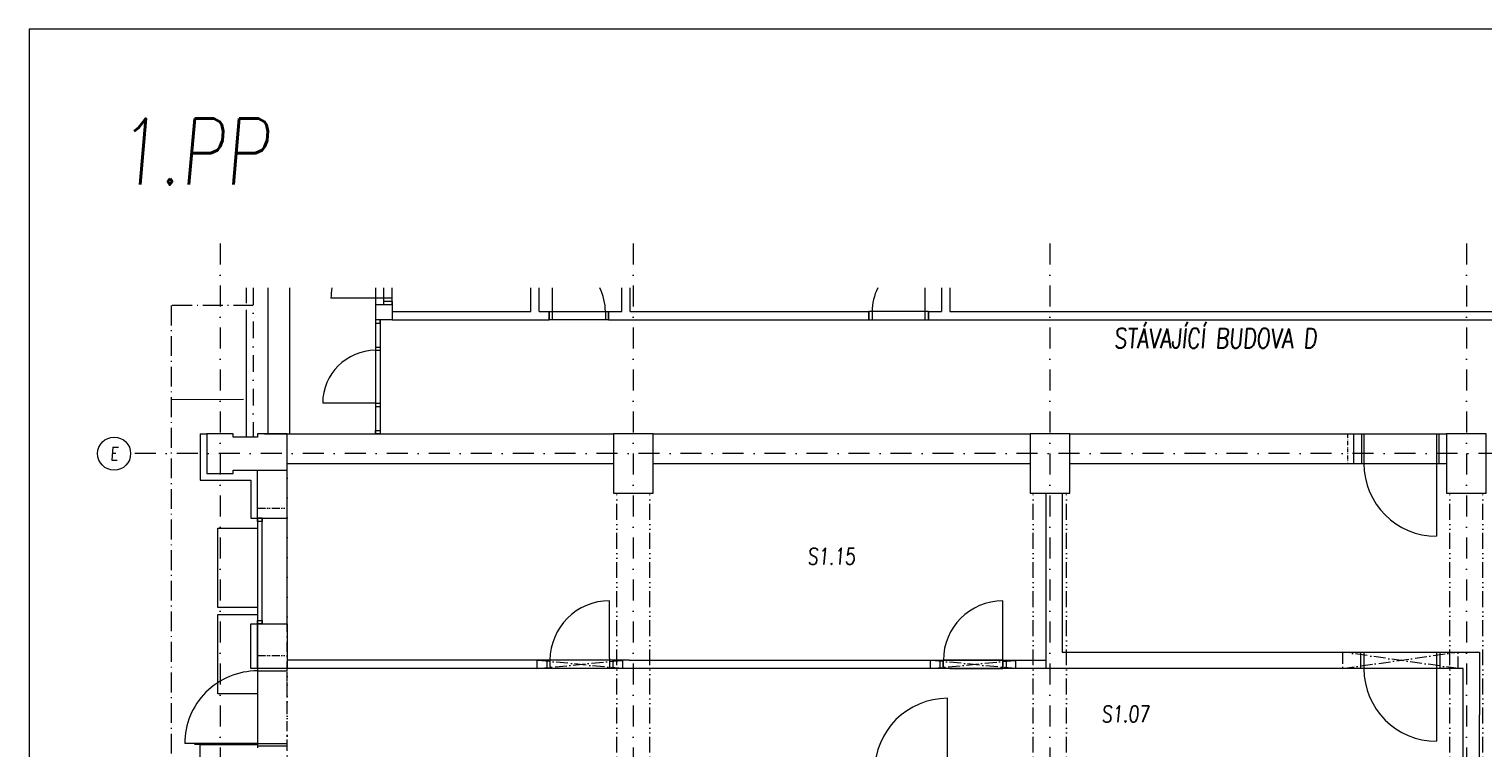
# Model space of a CAD drawing. Header units: millimetres. Extents: x 213386 to 459888, y 74252 to 208052.
# Tile 51 of 256: x 370888 to 392877, y 127782 to 138652. Entities that reach past the tile are written whole.
import ezdxf
from ezdxf.enums import TextEntityAlignment as Align

# ---------------------------------------------------------------- set-up
doc = ezdxf.new("R2010")
doc.units = ezdxf.units.MM
for name, pattern in [('ACAD_ISO10W100', [18.5, 12, -3, 0.5, -3]), ('ACAD_ISO12W100', [22, 12, -3, 0.5, -3, 0.5, -3]), ('Caddy_Solid', [0]), ('CK_Čerchovaná 50', [6, 3, -1.5, 0, -1.5]), ('DASHDOT', [25.4, 12.7, -6.35, 0, -6.35]), ('ČERCHOVANÁ', [25.4, 12.7, -6.35, 0, -6.35])]:
    doc.linetypes.add(name, pattern=pattern)
for name, color, linetype, lineweight in [('DVERE', 255, 'Continuous', 0), ('EVČA TLUSTÁ', 255, 'Continuous', 0), ('I_7_Komunikace_old', 255, 'Continuous', 0), ('LEGENDA', 255, 'Continuous', 0), ('NAD', 255, 'ACAD_ISO12W100', 0), ('NOVA', 255, 'Continuous', 0), ('NOVÁ INTERIERY', 255, 'Continuous', 0), ('NOVÁ TENKÁ', 255, 'Continuous', 0), ('NOVÁ TLUSTÁ', 255, 'Continuous', 0), ('ORM_Schema_Popis', 255, 'Continuous', 0), ('ORM_Skrin_Pudorys', 255, 'Continuous', 0), ('ORM_Skrin_Srafy', 255, 'Continuous', 0), ('ORM_Skrin_Stav_Upravy', 255, 'Continuous', 0), ('OSY', 255, 'Continuous', 0), ('POPIS2', 255, 'Continuous', 0), ('SLOUPY', 255, 'Continuous', 0), ('TENKA', 255, 'Continuous', 0), ('TLUSTA', 255, 'Continuous', 0), ('TS_TECHNOLOGIE', 255, 'Continuous', 0), ('vzt-tenká', 2, 'Continuous', 20)]:
    doc.layers.add(name, color=color, linetype=linetype, lineweight=lineweight)
doc.styles.add('arial', font='arial.ttf', dxfattribs={"width": 0.8, "height": 1})
doc.styles.add('CS-ROMANS', font='romans.shx', dxfattribs={"width": 0.75, "oblique": 5})
pattern_1 = [(45, (-950, 0), (-11.22532, 11.22532), [])]

# ---------------------------------------------------------------- blocks, each defined once
blk = doc.blocks.new('ORM_Pud_E3K')
at = {"layer": 'ORM_Skrin_Srafy'}
h = blk.add_hatch(dxfattribs=at)
h.set_pattern_fill('ANSI31', color=256, scale=5)
h.paths.add_polyline_path([(985, 665), (5, 665), (0, 665), (35, 634), (955, 634)])
h.paths.add_polyline_path([(501, 644, -1), (489, 644, -1)], flags=16)
h = blk.add_hatch(dxfattribs=at)
h.set_pattern_fill('ANSI31', color=256, scale=5)
h.paths.add_polyline_path([(35, 634), (0, 665), (0, 664), (0, 30), (5, 30), (14, 30), (14, 28), (35, 28)])
edge = h.paths.add_edge_path(flags=16)
edge.add_ellipse((25, 609), major_axis=(6, 0), ratio=1, start_angle=180, end_angle=450, ccw=False)
edge.add_ellipse((25, 609), major_axis=(6, 0), ratio=1, start_angle=90, end_angle=180, ccw=False)
edge = h.paths.add_edge_path(flags=16)
edge.add_ellipse((25, 399), major_axis=(6, 0), ratio=1, start_angle=180, end_angle=450, ccw=False)
edge.add_ellipse((25, 399), major_axis=(6, 0), ratio=1, start_angle=90, end_angle=180, ccw=False)
h = blk.add_hatch(dxfattribs=at)
h.set_pattern_fill('ANSI31', color=256, scale=5)
h.paths.add_polyline_path([(985, 665), (955, 634), (955, 28), (977, 28), (977, 30), (985, 30)])
edge = h.paths.add_edge_path(flags=16)
edge.add_ellipse((965, 399), major_axis=(6, 0), ratio=1, start_angle=0, end_angle=90, ccw=False)
edge.add_ellipse((965, 399), major_axis=(6, 0), ratio=1, start_angle=90, end_angle=360, ccw=False)
edge = h.paths.add_edge_path(flags=16)
edge.add_ellipse((965, 609), major_axis=(6, 0), ratio=1, start_angle=90, end_angle=360, ccw=False)
edge.add_ellipse((965, 609), major_axis=(6, 0), ratio=1, start_angle=0, end_angle=90, ccw=False)
h = blk.add_hatch(dxfattribs=at)
h.set_pattern_fill('ANSI31', color=256, scale=5)
h.paths.add_polyline_path([(954, 64), (954, 66), (954, 68), (36, 68), (36, 66), (36, 64), (36, 28), (287, 28), (287, 30), (295, 30), (304, 30), (304, 28), (577, 28), (577, 30), (585, 30), (594, 30), (594, 28), (954, 28)])
h.paths.add_polyline_path([(791, 48, -1), (779, 48, -1)], flags=16)
h.paths.add_polyline_path([(436, 48, -1), (448, 48, -1)], flags=16)
h.paths.add_polyline_path([(146, 48, -1), (158, 48, -1)], flags=16)
at = {"layer": 'ORM_Skrin_Stav_Upravy'}
h = blk.add_hatch(dxfattribs=at)
h.set_pattern_fill('ANSI31', color=256, scale=10)
h.set_pattern_definition([(45, (1080, 0), (-22.4506, 22.4506), [])])
h.paths.add_polyline_path([(50, 615), (50, 85), (100, 565), (930, 615)])
at = {"layer": 'ORM_Skrin_Pudorys', "linetype": 'Caddy_Solid', "lineweight": 25}
for p, q in [((985, 700), (0, 700)), ((0, 664), (0, 700)), ((0, 665), (35, 634)), ((5, 665), (0, 665)), ((0, 30), (0, 664)), ((5, 665), (985, 665)), ((985, 665), (955, 634)), ((985, 664), (985, 700)), ((985, 30), (985, 664)), ((35, 28), (35, 634)), ((35, 634), (955, 634)), ((955, 28), (955, 634)), ((5, 30), (0, 30)), ((5, 30), (14, 30)), ((14, 2), (14, 30)), ((287, 28), (14, 28)), ((14, 27), (14, 0)), ((36, 66), (36, 68)), ((36, 68), (954, 68)), ((36, 64), (36, 66)), ((36, 64), (36, 28)), ((295, 30), (287, 30)), ((287, 30), (287, 0)), ((295, 30), (304, 30)), ((304, 2), (304, 30)), ((577, 28), (304, 28)), ((304, 27), (304, 0)), ((585, 30), (577, 30)), ((577, 30), (577, 0)), ((585, 30), (594, 30)), ((594, 2), (594, 30)), ((977, 28), (594, 28)), ((594, 27), (594, 0)), ((954, 68), (954, 66)), ((954, 64), (954, 66)), ((954, 64), (954, 28)), ((985, 30), (977, 30)), ((977, 30), (977, 0)), ((14, 0), (287, 0)), ((304, 0), (577, 0)), ((594, 0), (977, 0))]:
    blk.add_line(p, q, dxfattribs=at)
at = {"layer": 'ORM_Skrin_Pudorys'}
for p, q in [((77, 0), (77, -25)), ((207, 0), (207, -25)), ((380, 0), (380, -25)), ((510, 0), (510, -25)), ((715, 0), (715, -25)), ((845, 0), (845, -25))]:
    blk.add_line(p, q, dxfattribs=at)
for points in [[(77, -25), (207, -25)], [(380, -25), (510, -25)], [(715, -25), (845, -25)]]:
    blk.add_lwpolyline(points, dxfattribs=at)
at = {"layer": 'ORM_Skrin_Pudorys', "linetype": 'Caddy_Solid', "lineweight": 25}
for centre in [(495, 644), (152, 48), (442, 48), (785, 48)]:
    blk.add_circle(centre, 6, dxfattribs=at)
for centre, start_param, end_param in [((25, 609), 1.570796, 3.141593), ((25, 609), 3.141593, 7.853982), ((965, 609), 1.570796, 6.283185), ((965, 609), 0, 1.570796), ((25, 399), 1.570796, 3.141593), ((25, 399), 3.141593, 7.853982), ((965, 399), 1.570796, 6.283185), ((965, 399), 0, 1.570796)]:
    blk.add_ellipse(centre, major_axis=(6, 0), ratio=1, start_param=start_param, end_param=end_param, dxfattribs=at)
at = {"layer": 'ORM_Skrin_Stav_Upravy'}
blk.add_lwpolyline([(50, 85), (930, 85), (930, 615), (50, 615)], close=True, dxfattribs=at)
blk.add_lwpolyline([(50, 85), (100, 565), (930, 615)], dxfattribs=at)
at = {"layer": 'ORM_Schema_Popis', "style": 'arial'}
for s, p in [('Kabelové pole', (145, 425)), ('Kabelové pole', (435, 425)), ('GAE 3K', (435, 475)), ('Kabelové pole', (780, 425))]:
    blk.add_text(s, height=25, dxfattribs=at).set_placement(p, align=Align.MIDDLE)
for tag, p in [('POLE_CISLO1', (145, 525)), ('POLE_CISLO2', (435, 525)), ('POLE_CISLO3', (780, 525))]:
    blk.add_attdef(tag, text='', height=25, dxfattribs=at).set_placement(p, align=Align.MIDDLE)
blk = doc.blocks.new('ORM_Pud_E2TS')
at = {"layer": 'ORM_Skrin_Srafy'}
h = blk.add_hatch(dxfattribs=at)
h.set_pattern_fill('ANSI31', color=256, scale=5)
h.paths.add_polyline_path([(770, 634), (800, 665), (0, 665), (30, 634)])
h.paths.add_polyline_path([(406, 645, -1), (394, 645, -1)], flags=16)
h = blk.add_hatch(dxfattribs=at)
h.set_pattern_fill('ANSI31', color=256, scale=5)
h.paths.add_polyline_path([(30, 634), (0, 665), (0, 664), (0, 30), (9, 30), (9, 28), (30, 28)])
h.paths.add_polyline_path([(14, 400, -1), (26, 400, -1)], flags=16)
h.paths.add_polyline_path([(14, 610, -1), (26, 610, -1)], flags=16)
h = blk.add_hatch(dxfattribs=at)
h.set_pattern_fill('ANSI31', color=256, scale=5)
h.paths.add_polyline_path([(800, 665), (770, 634), (770, 28), (792, 28), (792, 30), (800, 30)])
h.paths.add_polyline_path([(786, 400, -1), (774, 400, -1)], flags=16)
h.paths.add_polyline_path([(774, 610, -1), (786, 610, -1)], flags=16)
h = blk.add_hatch(dxfattribs=at)
h.set_pattern_fill('ANSI31', color=256, scale=5)
h.paths.add_polyline_path([(769, 65), (769, 66), (769, 68), (31, 68), (31, 66), (31, 65), (31, 28), (392, 28), (392, 30), (400, 30), (409, 30), (409, 28), (769, 28)])
h.paths.add_polyline_path([(606, 49, -1), (594, 49, -1)], flags=16)
h.paths.add_polyline_path([(194, 49, -1), (206, 49, -1)], flags=16)
at = {"layer": 'ORM_Skrin_Stav_Upravy'}
h = blk.add_hatch(dxfattribs=at)
h.set_pattern_fill('ANSI31,_O', color=256, scale=200)
h.set_pattern_definition([(45, (-123519.908, 4078.345), (-17.6776695, 17.6776695), [])])
h.paths.add_polyline_path([(750, 615), (50, 615), (50, 85), (100, 565)])
at = {"layer": 'ORM_Skrin_Pudorys', "linetype": 'Caddy_Solid', "lineweight": 25}
for p, q in [((0, 664), (0, 700)), ((800, 700), (0, 700)), ((0, 665), (800, 665)), ((0, 665), (30, 634)), ((0, 664), (0, 30)), ((800, 665), (770, 634)), ((800, 664), (800, 700)), ((800, 30), (800, 664)), ((30, 634), (30, 28)), ((770, 634), (30, 634)), ((770, 28), (770, 634)), ((0, 30), (9, 30)), ((9, 2), (9, 30)), ((392, 28), (9, 28)), ((9, 27), (9, 0)), ((31, 66), (31, 68)), ((31, 68), (769, 68)), ((31, 65), (31, 66)), ((31, 65), (31, 28)), ((392, 30), (392, 0)), ((400, 30), (392, 30)), ((400, 30), (409, 30)), ((409, 2), (409, 30)), ((792, 28), (409, 28)), ((409, 27), (409, 0)), ((769, 68), (769, 66)), ((769, 65), (769, 66)), ((769, 65), (769, 28)), ((800, 30), (792, 30)), ((792, 30), (792, 0)), ((9, 0), (392, 0)), ((409, 0), (792, 0))]:
    blk.add_line(p, q, dxfattribs=at)
at = {"layer": 'ORM_Skrin_Pudorys'}
for p, q in [((135, 0), (135, -25)), ((265, 0), (265, -25)), ((535, 0), (535, -25)), ((665, 0), (665, -25))]:
    blk.add_line(p, q, dxfattribs=at)
for points in [[(135, -25), (265, -25)], [(535, -25), (665, -25)]]:
    blk.add_lwpolyline(points, dxfattribs=at)
for centre in [(20, 610), (400, 645), (780, 610), (20, 400), (780, 400), (200, 49), (600, 49)]:
    blk.add_circle(centre, 6, dxfattribs=at)
at = {"layer": 'ORM_Skrin_Stav_Upravy'}
blk.add_lwpolyline([(50, 85), (750, 85), (750, 615), (50, 615)], close=True, dxfattribs=at)
blk.add_lwpolyline([(50, 85), (100, 565), (750, 615)], dxfattribs=at)
at = {"layer": 'ORM_Schema_Popis', "style": 'arial'}
for p in [(200, 425), (600, 425)]:
    blk.add_text('Trafo vývod', height=25, dxfattribs=at).set_placement(p, align=Align.MIDDLE)
for tag, p in [('POLE_CISLO1', (200, 525)), ('POLE_CISLO2', (600, 525))]:
    blk.add_attdef(tag, text='', height=25, dxfattribs=at).set_placement(p, align=Align.MIDDLE)
blk = doc.blocks.new('ORM_Pud_E1M1')
at = {"layer": 'ORM_Skrin_Srafy'}
h = blk.add_hatch(dxfattribs=at)
h.set_pattern_fill('ANSI31', color=256, scale=5)
h.set_pattern_definition(pattern_1)
h.paths.add_polyline_path([(40, 700), (0, 700), (0, 30), (8, 30), (8, 28), (40, 28)])
h.paths.add_polyline_path([(26, 318, -1), (14, 318, -1)], flags=16)
h.paths.add_polyline_path([(26, 170, -1), (14, 170, -1)], flags=16)
h = blk.add_hatch(dxfattribs=at)
h.set_pattern_fill('ANSI31', color=256, scale=5)
h.set_pattern_definition(pattern_1)
h.paths.add_polyline_path([(810, 634), (810, 700), (40, 700), (40, 634)])
h.paths.add_polyline_path([(224, 682, -1), (236, 682, -1)], flags=16)
h.paths.add_polyline_path([(626, 682, -1), (614, 682, -1)], flags=16)
h = blk.add_hatch(dxfattribs=at)
h.set_pattern_fill('ANSI31', color=256, scale=5)
h.set_pattern_definition(pattern_1)
h.paths.add_polyline_path([(850, 700), (810, 700), (810, 28), (841, 28), (841, 30), (850, 30)])
h.paths.add_polyline_path([(836, 318, -1), (824, 318, -1)], flags=16)
h.paths.add_polyline_path([(836, 171, -1), (824, 171, -1)], flags=16)
h = blk.add_hatch(dxfattribs=at)
h.set_pattern_fill('ANSI31', color=256, scale=5)
h.set_pattern_definition(pattern_1)
h.paths.add_polyline_path([(40, 68), (40, 28), (417, 28), (417, 30), (425, 30), (434, 30), (434, 28), (810, 28), (810, 68)])
h.paths.add_polyline_path([(236, 44, -1), (224, 44, -1)], flags=16)
h.paths.add_polyline_path([(626, 44, -1), (614, 44, -1)], flags=16)
at = {"layer": 'ORM_Skrin_Stav_Upravy'}
h = blk.add_hatch(dxfattribs=at)
h.set_pattern_fill('ANSI31,_O', color=256, scale=200)
h.set_pattern_definition([(45, (-92721.758, 4078.345), (-17.6776695, 17.6776695), [])])
h.paths.add_polyline_path([(795, 614), (55, 614), (55, 89), (125, 564)])
at = {"layer": 'ORM_Skrin_Pudorys', "linetype": 'Continuous'}
for p, q in [((850, 700), (0, 700)), ((0, 700), (0, 30)), ((40, 700), (40, 28)), ((810, 700), (810, 28)), ((850, 700), (850, 30)), ((810, 634), (40, 634)), ((0, 30), (8, 30)), ((8, 2), (8, 30)), ((417, 28), (8, 28)), ((8, 26), (8, 0)), ((40, 68), (810, 68)), ((417, 30), (417, 0)), ((425, 30), (417, 30)), ((425, 30), (434, 30)), ((434, 2), (434, 30)), ((841, 28), (434, 28)), ((434, 26), (434, 0)), ((841, 30), (841, 0)), ((850, 30), (841, 30)), ((8, 0), (417, 0)), ((434, 0), (841, 0))]:
    blk.add_line(p, q, dxfattribs=at)
at = {"layer": 'ORM_Skrin_Pudorys'}
for p, q in [((148, 0), (148, -25)), ((278, 0), (278, -25)), ((573, 0), (573, -25)), ((703, 0), (703, -25))]:
    blk.add_line(p, q, dxfattribs=at)
for points in [[(148, -25), (278, -25)], [(573, -25), (703, -25)]]:
    blk.add_lwpolyline(points, dxfattribs=at)
for centre in [(230, 682), (620, 682), (20, 318), (830, 318), (20, 170), (230, 44), (620, 44), (830, 171)]:
    blk.add_circle(centre, 6, dxfattribs=at)
at = {"layer": 'ORM_Skrin_Stav_Upravy'}
blk.add_lwpolyline([(55, 84), (795, 84), (795, 614), (55, 614)], close=True, dxfattribs=at)
blk.add_lwpolyline([(55, 89), (125, 564), (795, 614)], dxfattribs=at)
at = {"layer": 'ORM_Schema_Popis', "style": 'arial'}
for s, p in [('Měření ve spojce', (425, 425)), ('GAE 1M1 24', (425, 475))]:
    blk.add_text(s, height=25, dxfattribs=at).set_placement(p, align=Align.MIDDLE)
blk.add_attdef('POLE_CISLO', text='', height=25, dxfattribs=at).set_placement((425, 525), align=Align.MIDDLE)
blk = doc.blocks.new('A$C440D7493')
at = {"color": 0}
for p, q in [((-897, 595), (897, 595)), ((-897, 595), (-897, 350)), ((-890, 450), (-890, -450)), ((890, 450), (-890, 450)), ((890, -450), (890, 450)), ((897, 595), (897, 350)), ((-1005, 300), (-1005, -300)), ((-1005, 300), (-890, 300)), ((-897, 350), (-890, 350)), ((-287, 260), (-287, 222)), ((-217, 270), (-277, 270)), ((-207, 260), (-207, 222)), ((-122, 260), (-122, 222)), ((-52, 270), (-112, 270)), ((-42, 260), (-42, 222)), ((43, 260), (43, 222)), ((113, 270), (53, 270)), ((123, 260), (123, 222)), ((208, 260), (208, 222)), ((277, 270), (218, 270)), ((288, 260), (288, 222)), ((897, 350), (890, 350)), ((890, 300), (1005, 300)), ((1005, 300), (1005, -300)), ((-307, 180), (-292, 207)), ((-307, 180), (-187, 180)), ((-307, 165), (-307, 180)), ((-187, 165), (-307, 165)), ((-187, 180), (-203, 207)), ((-187, 165), (-187, 180)), ((-142, 180), (-127, 207)), ((-142, 180), (-22, 180)), ((-142, 165), (-142, 180)), ((-22, 165), (-142, 165)), ((-22, 180), (-38, 207)), ((-22, 165), (-22, 180)), ((23, 180), (38, 207)), ((23, 180), (143, 180)), ((23, 165), (23, 180)), ((143, 165), (23, 165)), ((143, 180), (127, 207)), ((143, 165), (143, 180)), ((188, 180), (203, 207)), ((188, 180), (308, 180)), ((188, 165), (188, 180)), ((308, 165), (188, 165)), ((308, 180), (292, 207)), ((308, 165), (308, 180)), ((-1005, -300), (-890, -300)), ((-897, -595), (-897, -350)), ((-897, -350), (-890, -350)), ((890, -300), (1005, -300)), ((897, -350), (890, -350)), ((897, -595), (897, -350)), ((897, -595), (-897, -595)), ((-890, -450), (890, -450))]:
    blk.add_line(p, q, dxfattribs=at)
at = {"color": 2, "linetype": 'DASHDOT'}
for p, q in [((-588, 240), (-676, 240)), ((-632, 284), (-632, 196)), ((-465, 226), (-498, 226)), ((-482, 243), (-482, 210)), ((-199, 252), (-299, 252)), ((-247, 141), (-247, 279)), ((-34, 252), (-134, 252)), ((-82, 141), (-82, 279)), ((131, 252), (31, 252)), ((82, 141), (82, 279)), ((296, 252), (196, 252)), ((247, 141), (247, 279)), ((654, 240), (566, 240)), ((610, 284), (610, 196)), ((-1281, 0), (1281, 0)), ((-630, 17), (-630, -17)), ((-179, 210), (-316, 210)), ((-282, 187), (-282, 148)), ((-212, 185), (-212, 150)), ((-14, 210), (-151, 210)), ((-117, 187), (-117, 148)), ((-47, 185), (-47, 150)), ((151, 210), (14, 210)), ((48, 187), (48, 148)), ((118, 185), (118, 150)), ((316, 210), (179, 210)), ((213, 187), (213, 148)), ((282, 185), (282, 150)), ((630, -17), (630, 17)), ((-265, -145), (-265, -305)), ((-116, -50), (-149, -50)), ((-132, -34), (-132, -67)), ((0, -145), (0, -305)), ((265, -145), (265, -305)), ((-180, -230), (-350, -230)), ((85, -230), (-85, -230)), ((350, -230), (180, -230))]:
    blk.add_line(p, q, dxfattribs=at)
at = {"color": 0}
for points in [[(-705, 10), (-555, 10), (-555, -10), (-705, -10), (-705, 10)], [(705, 10), (555, 10), (555, -10), (705, -10), (705, 10)]]:
    blk.add_lwpolyline(points, close=True, dxfattribs=at)
for centre, radius in [((-632, 240), 40), ((-482, 226), 15), ((-247, 210), 24), ((-82, 210), 24), ((82, 210), 24), ((247, 210), 24), ((610, 240), 40), ((-265, -230), 77.5), ((-265, -230), 30), ((-132, -50), 15), ((0, -230), 77.5), ((0, -230), 30), ((265, -230), 77.5), ((265, -230), 30), ((-265, -230), 6), ((0, -230), 6), ((265, -230), 6)]:
    blk.add_circle(centre, radius, dxfattribs=at)
for centre, radius, start, end in [((-247, 210), 62.5, 129.7918, 203.7845), ((-317, 222), 30, 329.6388, 0), ((-277, 260), 10, 90, 180), ((-247, 210), 62.5, 73.7398, 106.2602), ((-217, 260), 10, 0, 90), ((-247, 210), 62.5, 336.2155, 50.2082), ((-177, 222), 30, 180, 210.3612), ((-82, 210), 62.5, 129.7918, 203.7845), ((-152, 222), 30, 329.6388, 0), ((-112, 260), 10, 90, 180), ((-82, 210), 62.5, 73.7398, 106.2602), ((-52, 260), 10, 0, 90), ((-82, 210), 62.5, 336.2155, 50.2082), ((-12, 222), 30, 180, 210.3612), ((82, 210), 62.5, 129.7918, 203.7845), ((13, 222), 30, 329.6388, 0), ((53, 260), 10, 90, 180), ((82, 210), 62.5, 73.7398, 106.2602), ((113, 260), 10, 0, 90), ((82, 210), 62.5, 336.2155, 50.2082), ((153, 222), 30, 180, 210.3612), ((247, 210), 62.5, 129.7918, 203.7845), ((178, 222), 30, 329.6388, 0), ((218, 260), 10, 90, 180), ((247, 210), 62.5, 73.7398, 106.2602), ((277, 260), 10, 0, 90), ((247, 210), 62.5, 336.2155, 50.2082), ((318, 222), 30, 180, 210.3612), ((-247, 210), 62.5, 226.0545, 270), ((-247, 210), 62.5, 270, 313.9455), ((-82, 210), 62.5, 226.0545, 270), ((-82, 210), 62.5, 270, 313.9455), ((82, 210), 62.5, 226.0545, 270), ((82, 210), 62.5, 270, 313.9455), ((247, 210), 62.5, 226.0545, 270), ((247, 210), 62.5, 270, 313.9455)]:
    blk.add_arc(centre, radius, start, end, dxfattribs=at)
at = {"color": 2}
for centre in [(-247, 210), (-82, 210), (82, 210), (247, 210)]:
    blk.add_arc(centre, 21, 0, 270, dxfattribs=at)
blk = doc.blocks.new('trafostanice')
at = {"ltscale": 120}
for points in [[(4025, -5150), (4025, -5950), (4625, -5950), (4625, -5150)], [(4025, -5950), (4025, -6750), (4625, -6750), (4625, -5950)], [(4025, -6750), (4025, -7550), (4625, -7550), (4625, -6750)], [(4025, -7550), (4025, -8350), (4625, -8350), (4625, -7550)], [(4025, -8350), (4025, -9150), (4625, -9150), (4625, -8350)], [(4025, -9150), (4025, -9950), (4625, -9950), (4625, -9150)], [(4025, -9950), (4025, -10750), (4625, -10750), (4625, -9950)], [(3615, -10360), (3615, -13730), (2015, -13730), (2015, -10360)], [(4025, -10750), (4025, -11550), (4625, -11550), (4625, -10750)], [(4025, -11550), (4025, -12350), (4625, -12350), (4625, -11550)], [(4025, -12350), (4025, -13150), (4625, -13150), (4625, -12350)], [(4025, -13150), (4025, -13950), (4625, -13950), (4625, -13150)], [(4025, -13950), (4025, -14750), (4625, -14750), (4625, -13950)], [(4025, -14750), (4025, -15550), (4625, -15550), (4625, -14750)], [(4025, -15550), (4025, -16350), (4625, -16350), (4625, -15550)], [(4025, -16350), (4025, -17150), (4625, -17150), (4625, -16350)], [(4025, -17150), (4025, -17950), (4625, -17950), (4625, -17150)], [(4025, -17950), (4025, -18750), (4625, -18750), (4625, -17950)]]:
    blk.add_lwpolyline(points, close=True, dxfattribs=at)
at = {"layer": 'DVERE'}
for p, q in [((565, -5400), (-185, -5400)), ((565, -5350), (565, -6950)), ((565, -5350), (1015, -5350)), ((565, -5400), (635, -5400)), ((635, -5350), (635, -6950)), ((565, -6950), (565, -6192)), ((565, -6900), (-185, -6900)), ((565, -6900), (635, -6900)), ((565, -6950), (1015, -6950)), ((565, -7675), (-185, -7675)), ((565, -7625), (565, -9225)), ((565, -7625), (1015, -7625)), ((565, -7675), (635, -7675)), ((635, -7625), (635, -9225)), ((565, -9225), (565, -8467)), ((565, -9175), (-185, -9175)), ((565, -9175), (635, -9175)), ((565, -9225), (1015, -9225)), ((565, -10400), (-385, -10400)), ((565, -10350), (1015, -10350)), ((565, -10350), (565, -11400)), ((565, -10400), (635, -10400)), ((635, -10350), (635, -11400)), ((565, -11350), (635, -11350)), ((565, -11400), (1015, -11400)), ((565, -14825), (-185, -14825)), ((565, -14775), (565, -16375)), ((565, -14775), (1015, -14775)), ((565, -14825), (635, -14825)), ((635, -14775), (635, -16375)), ((565, -16375), (565, -15617)), ((565, -16325), (-185, -16325)), ((565, -16325), (635, -16325)), ((565, -16375), (1015, -16375)), ((565, -17225), (-185, -17225)), ((565, -17175), (565, -18775)), ((565, -17175), (1015, -17175)), ((565, -17225), (635, -17225)), ((635, -17175), (635, -18775)), ((565, -18775), (565, -18017)), ((565, -18725), (-185, -18725)), ((565, -18725), (635, -18725)), ((565, -18775), (1015, -18775))]:
    blk.add_line(p, q, dxfattribs=at)
at = {"layer": 'DVERE', "linetype": 'CK_Čerchovaná 50', "ltscale": 50}
for p, q in [((1015, -5350), (1015, -6950)), ((1015, -7625), (1015, -9225)), ((1015, -10350), (1015, -11400)), ((1015, -14775), (1015, -16375)), ((1015, -17175), (1015, -18775))]:
    blk.add_line(p, q, dxfattribs=at)
at = {"layer": 'DVERE'}
for centre, radius, start, end in [((565, -5400), 750, 180.0002, 270.0015), ((565, -6900), 750, 89.9985, 179.9998), ((565, -7675), 750, 180.0002, 270.0015), ((565, -9175), 750, 89.9985, 179.9998), ((565, -10400), 950, 180.0014, 270.1765), ((565, -14825), 750, 180.0002, 270.0015), ((565, -16325), 750, 89.9985, 179.9998), ((565, -17225), 750, 180.0002, 270.0015), ((565, -18725), 750, 89.9985, 179.9998)]:
    blk.add_arc(centre, radius, start, end, dxfattribs=at)
at = {"layer": 'EVČA TLUSTÁ'}
blk.add_line((671, 300), (1071, 300), dxfattribs=at)
at = {"layer": 'I_7_Komunikace_old'}
blk.add_line((-744, 817), (352, 823), dxfattribs=at)
at = {"layer": 'NOVÁ INTERIERY'}
for p, q in [((3850, -7250), (3850, -5000)), ((3850, -7250), (1015, -7250)), ((3850, -7400), (1015, -7400))]:
    blk.add_line(p, q, dxfattribs=at)
blk.add_lwpolyline([(3850, -7400), (3850, -9650), (2110, -9650)], dxfattribs=at)
at = {"layer": 'NOVÁ TLUSTÁ'}
blk.add_line((3975, -5000), (3975, -19200), dxfattribs=at)
at = {"layer": 'NOVÁ TLUSTÁ', "ltscale": 5}
for p, q in [((565, -13125), (565, -12225)), ((1015, -12225), (1015, -13125))]:
    blk.add_line(p, q, dxfattribs=at)
at = {"layer": 'NOVÁ TLUSTÁ'}
for points in [[(1015, -5350), (1015, -5050)], [(1015, -7625), (1015, -6950)], [(1015, -9350), (1015, -9225)], [(2100, -9775), (3850, -9775), (3850, -14275), (2100, -14275)], [(1015, -16650), (3850, -16650), (3850, -14400)], [(2100, -14400), (3850, -14400)], [(1015, -14775), (1015, -14650)], [(1015, -16575), (1015, -16375)], [(3850, -19200), (3850, -16775), (1015, -16775)], [(1015, -17175), (1015, -17025)], [(1015, -18950), (1015, -18775)]]:
    blk.add_lwpolyline(points, dxfattribs=at)
at = {"layer": 'NOVÁ TLUSTÁ', "ltscale": 5}
for points in [[(565, -9850), (1015, -9850), (1015, -10350), (565, -10350)], [(565, -14775), (1015, -14775), (1015, -14650), (565, -14650)], [(565, -18950), (1015, -18950), (1015, -18775), (565, -18775)]]:
    blk.add_lwpolyline(points, close=True, dxfattribs=at)
for points in [[(565, -11775), (565, -11400), (1015, -11400), (1015, -11775)], [(1015, -16575), (1015, -16375), (565, -16375), (565, -16575)], [(565, -17025), (565, -17175), (1015, -17175), (1015, -17025)]]:
    blk.add_lwpolyline(points, dxfattribs=at)
at = {"layer": 'TENKA'}
blk.add_line((565, -4400), (-385, -4400), dxfattribs=at)
at = {"layer": 'TLUSTA', "ltscale": 5}
for p, q in [((565, -11775), (565, -12225)), ((1015, -12225), (1015, -11775)), ((565, -13125), (565, -14150)), ((1015, -14150), (1015, -13125)), ((565, -16575), (565, -17025)), ((1015, -16575), (1015, -17025))]:
    blk.add_line(p, q, dxfattribs=at)
at = {"layer": 'TLUSTA'}
for points in [[(1015, -10350), (1015, -9850)], [(1015, -11775), (1015, -11400)]]:
    blk.add_lwpolyline(points, dxfattribs=at)
at = {"layer": 'TS_TECHNOLOGIE', "xscale": -1}
for p in [(2435, -6150), (2435, -8425)]:
    blk.add_blockref('A$C440D7493', p, dxfattribs=at)
at = {"layer": 'TS_TECHNOLOGIE', "rotation": 270}
for name, p, values in [('ORM_Pud_E3K', (2981, -10325), {'POLE_CISLO1': '1', 'POLE_CISLO2': '2', 'POLE_CISLO3': '3'}), ('ORM_Pud_E1M1', (2981, -11310), {'POLE_CISLO': '1'}), ('ORM_Pud_E2TS', (2981, -12160), {'POLE_CISLO1': '1', 'POLE_CISLO2': '2'}), ('ORM_Pud_E2TS', (2981, -12960), {'POLE_CISLO1': '1', 'POLE_CISLO2': '2'})]:
    blk.add_blockref(name, p, dxfattribs=at).add_auto_attribs(values)
at = {"layer": 'TS_TECHNOLOGIE', "rotation": 180}
for p in [(2435, -15575), (2435, -17975)]:
    blk.add_blockref('A$C440D7493', p, dxfattribs=at)
at = {"layer": 'POPIS2', "ltscale": 15, "style": 'CS-ROMANS', "oblique": 5, "width": 0.75}
for s, p in [('T1', (1431, -5481)), ('T2', (1424, -7808)), ('NN ', (5641, -11091)), ('VN ', (1787, -11755)), ('T3', (1321, -15257)), ('T4', (1380, -17122))]:
    blk.add_text(s, height=250, dxfattribs=at).set_placement(p, align=Align.RIGHT)
blk = doc.blocks.new('P9')
at = {"layer": 'NOVÁ TLUSTÁ', "linetype": 'ACAD_ISO10W100', "ltscale": 15}
for p, q in [((307918, 124824), (307918, 124699)), ((307918, 124699), (309218, 124824)), ((309218, 124699), (307918, 124824)), ((309218, 124699), (309218, 124824))]:
    blk.add_line(p, q, dxfattribs=at)

msp = doc.modelspace()

# ---------------------------------------------------------------- linework, layer by layer
at = {"layer": 'DVERE', "ltscale": 20}
for p, q in [((378754.001, 134257.154), (378754.001, 134382.154)), ((379654.001, 134382.154), (379654.001, 134257.154)), ((383589.138, 134382.154), (383589.138, 134257.154)), ((384489.138, 134257.154), (384489.138, 134382.154))]:
    msp.add_line(p, q, dxfattribs=at)
at = {"layer": 'DVERE'}
for p, q in [((391026.638, 132532.154), (392226.638, 132532.154)), ((391041.638, 132532.154), (391041.638, 132082.154)), ((391076.638, 132532.154), (391076.638, 132082.154)), ((392176.638, 132532.154), (392176.638, 132082.154)), ((392211.638, 132532.154), (392211.638, 132082.154)), ((391026.638, 132082.154), (392226.638, 132082.154)), ((392176.638, 132082.154), (392176.638, 130982.154)), ((391026.638, 129232.154), (391026.638, 128982.154)), ((391076.638, 129232.154), (391076.638, 128982.154)), ((392176.638, 129232.154), (392176.638, 128982.154)), ((392226.638, 129232.154), (392226.638, 128982.154)), ((392176.638, 128982.154), (392176.638, 127882.154))]:
    msp.add_line(p, q, dxfattribs=at)
for points in [[(373741.638, 131107.154), (374341.638, 131107.154), (374341.638, 129907.154), (373741.638, 129907.154)], [(373741.655, 129802.038), (374341.655, 129802.038), (374341.655, 128602.038), (373741.655, 128602.038)]]:
    msp.add_lwpolyline(points, close=True, dxfattribs=at)
for points in [[(374341.638, 129607.154), (374341.638, 128982.154)], [(374341.638, 129607.154), (374341.638, 128982.154)], [(374791.638, 129607.154), (374791.638, 128982.154)]]:
    msp.add_lwpolyline(points, dxfattribs=at)
for centre in [(392176.638, 132082.154), (392176.638, 128982.154)]:
    msp.add_arc(centre, 1100, 180, 270, dxfattribs=at)
at = {"layer": 'LEGENDA', "ltscale": 20}
msp.add_circle((372174.222, 132232.154), 250, dxfattribs=at)
at = {"layer": 'NAD', "ltscale": 20}
for points in [[(379776.638, 113632.154), (379776.638, 131632.154)], [(380276.638, 113632.154), (380276.638, 131632.154)], [(386076.638, 113632.154), (386076.638, 131632.154)], [(386576.638, 113632.154), (386576.638, 131632.154)], [(392376.638, 113632.154), (392376.638, 131632.154)], [(392876.638, 113632.154), (392876.638, 131632.154)]]:
    msp.add_lwpolyline(points, dxfattribs=at)
at = {"layer": 'NOVA', "linetype": 'ACAD_ISO12W100', "ltscale": 5}
msp.add_line((390826.638, 132532.154), (390826.638, 132082.154), dxfattribs=at)
at = {"layer": 'NOVA', "linetype": 'ACAD_ISO12W100', "ltscale": 10}
for p, q in [((374341.638, 131407.154), (374791.638, 131407.154)), ((374341.638, 129182.154), (374791.638, 129182.154))]:
    msp.add_line(p, q, dxfattribs=at)
at = {"layer": 'NOVÁ TENKÁ', "ltscale": 5}
for p, q in [((374341.638, 131257.154), (374341.655, 129757.154)), ((379666.631, 129132.153), (379666.61, 130007.154)), ((379716.635, 129107.154), (378716.635, 129107.154)), ((378766.634, 129132.154), (378766.638, 128982.154)), ((379666.634, 129132.153), (379666.638, 128982.154)), ((379716.635, 129107.154), (379716.632, 129107.154)), ((374341.665, 128982.158), (374341.634, 127782.123)), ((374341.664, 128947.166), (374791.622, 128947.154)), ((379716.638, 128982.154), (378716.638, 128982.154)), ((384776.638, 127432.154), (384776.638, 128532.154)), ((374341.638, 127847.16), (373241.638, 127847.16)), ((374341.638, 127847.16), (374791.622, 127847.16)), ((374341.638, 127812.16), (374791.622, 127812.16))]:
    msp.add_line(p, q, dxfattribs=at)
at = {"layer": 'NOVÁ TENKÁ'}
msp.add_line((385614.138, 129107.154), (385614.138, 130005.108), dxfattribs=at)
at = {"layer": 'NOVÁ TENKÁ', "linetype": 'ČERCHOVANÁ', "ltscale": 10}
msp.add_line((374791.622, 127782.197), (374791.622, 128982.154), dxfattribs=at)
at = {"layer": 'NOVÁ TENKÁ', "linetype": 'ACAD_ISO10W100', "ltscale": 25}
msp.add_lwpolyline([(374279.001, 134472.154), (373036.638, 134472.154), (373036.638, 110792.154), (374341.638, 110792.154)], dxfattribs=at)
at = {"layer": 'NOVÁ TENKÁ', "ltscale": 5}
msp.add_lwpolyline([(374341.638, 129707.154), (374341.638, 129657.154), (374411.638, 129657.154), (374411.638, 131257.154), (374341.638, 131257.154), (374341.638, 131207.154)], dxfattribs=at)
for points in [[(374341.638, 131257.154), (374411.638, 131257.154), (374411.638, 131207.154), (374341.638, 131207.154)], [(374341.638, 129707.154), (374411.638, 129707.154), (374411.638, 129657.154), (374341.638, 129657.154)]]:
    msp.add_lwpolyline(points, close=True, dxfattribs=at)
at = {"layer": 'NOVÁ TENKÁ'}
for points in [[(384664.138, 129107.154), (384664.138, 128982.154)], [(384714.138, 129107.154), (384714.138, 128982.154)], [(385614.138, 129107.154), (384716.185, 129107.154)], [(385614.138, 129107.154), (385614.138, 128982.154)], [(385664.138, 129107.154), (385664.138, 128982.154)], [(384814.138, 128982.154), (385614.138, 128982.154)]]:
    msp.add_lwpolyline(points, dxfattribs=at)
at = {"layer": 'NOVÁ TENKÁ', "ltscale": 5}
for centre, radius, start in [((379666.635, 129107.154), 900, 90.0015947), ((374341.636, 127847.16), 1099.997, 89.998526), ((384776.638, 127432.154), 1100, 90)]:
    msp.add_arc(centre, radius, start, 180, dxfattribs=at)
at = {"layer": 'NOVÁ TENKÁ'}
msp.add_arc((385614.138, 129107.154), 897.953, 90, 180, dxfattribs=at)
at = {"layer": 'NOVÁ TLUSTÁ'}
for p, q in [((373476.638, 132532.154), (373576.638, 132532.154)), ((378716.635, 129107.154), (378716.638, 128982.154)), ((379716.632, 129107.154), (379716.635, 128982.154))]:
    msp.add_line(p, q, dxfattribs=at)
at = {"layer": 'NOVÁ TLUSTÁ', "ltscale": 5}
for p, q in [((390926.638, 132532.154), (391026.638, 132532.154)), ((392226.638, 132532.154), (392326.638, 132532.154)), ((390926.638, 132082.154), (391026.638, 132082.154)), ((392226.638, 132082.154), (392326.638, 132082.154)), ((374791.638, 129657.154), (374791.638, 131257.154)), ((379964.135, 129107.154), (386264.138, 129107.154)), ((386264.138, 129107.154), (386264.138, 128982.154)), ((392576.638, 127632.154), (392576.638, 128982.154)), ((392826.638, 127632.154), (392826.638, 128282.154))]:
    msp.add_line(p, q, dxfattribs=at)
at = {"layer": 'NOVÁ TLUSTÁ', "linetype": 'ACAD_ISO10W100', "ltscale": 15}
for p, q in [((390751.638, 129232.154), (390751.638, 128982.154)), ((390751.638, 128982.154), (392501.638, 129232.154)), ((392501.638, 128982.154), (390751.638, 129232.154)), ((392501.638, 128982.154), (392501.638, 129232.154))]:
    msp.add_line(p, q, dxfattribs=at)
at = {"layer": 'NOVÁ TLUSTÁ'}
for points in [[(373476.638, 132532.154), (373476.638, 131832.154), (374241.638, 131832.154), (374241.638, 131257.155), (374341.638, 131257.155)], [(374341.638, 128982.154), (374241.638, 128982.154), (374241.638, 129657.154), (374341.655, 129657.154)], [(378716.635, 129107.154), (374791.638, 129107.154)], [(379964.135, 129107.154), (379716.632, 129107.154)], [(378716.638, 128982.154), (374341.639, 128982.154)], [(386264.138, 128982.154), (379716.632, 128982.154)], [(374241.638, 127032.154), (373476.638, 127032.154), (373476.638, 127832.154), (374341.636, 127832.161)]]:
    msp.add_lwpolyline(points, dxfattribs=at)
at = {"layer": 'NOVÁ TLUSTÁ', "ltscale": 5}
for points in [[(386264.138, 131632.154), (386264.138, 129107.154)], [(386514.138, 131632.154), (386514.138, 129232.154), (392826.638, 129232.154), (392826.638, 128282.154)], [(392576.638, 128982.154), (386264.138, 128982.154)]]:
    msp.add_lwpolyline(points, dxfattribs=at)
msp.add_lwpolyline([(374341.638, 129657.154), (374791.638, 129657.154), (374791.639, 128982.154), (374341.639, 128982.154)], close=True, dxfattribs=at)
at = {"layer": 'OSY', "linetype": 'ČERCHOVANÁ', "ltscale": 25}
for p, q in [((373776.638, 135409.563), (373776.638, 111157.929)), ((380026.638, 135409.563), (380026.638, 111157.929)), ((386326.638, 135409.563), (386326.638, 111157.929)), ((392626.638, 135409.563), (392626.638, 111157.929)), ((400113.194, 132232.154), (372474.222, 132232.154)), ((400113.194, 132232.154), (372474.222, 132232.154))]:
    msp.add_line(p, q, dxfattribs=at)
at = {"layer": 'SLOUPY'}
for points in [[(373576.638, 132532.154), (373576.638, 131932.154), (373976.638, 131932.154), (373976.638, 131982.154), (374791.638, 131982.154), (374791.638, 132532.154), (374341.638, 132532.154), (374341.638, 132482.154), (373976.638, 132482.154), (373976.638, 132532.154)], [(379726.638, 132532.154), (379726.638, 131632.154), (380326.638, 131632.154), (380326.638, 132532.154)], [(386026.638, 132532.154), (386026.638, 131632.154), (386626.638, 131632.154), (386626.638, 132532.154)], [(392326.638, 132532.154), (392326.638, 131632.154), (392926.638, 131632.154), (392926.638, 132532.154)]]:
    msp.add_lwpolyline(points, close=True, dxfattribs=at)
at = {"layer": 'TENKA', "ltscale": 10}
for p, q in [((374169.001, 134737.943), (374169.001, 134507.154)), ((374499.001, 134737.943), (374499.001, 132532.154)), ((374829.001, 134737.943), (374829.001, 132532.154)), ((376254.001, 134582.154), (375454.001, 134582.154)), ((376129.001, 134737.943), (376129.001, 134482.154)), ((376254.001, 134482.154), (376254.001, 134737.943)), ((376379.001, 134582.154), (376254.001, 134582.154)), ((376379.001, 134482.154), (376379.001, 134737.943)), ((374169.001, 134407.154), (374169.001, 132482.154)), ((376379.001, 134532.154), (376254.001, 134532.154)), ((376129.001, 134257.154), (376129.001, 132532.154)), ((376199.001, 134257.154), (376199.001, 132532.154)), ((376129.001, 133844.654), (376199.001, 133844.654)), ((376129.001, 133794.654), (376199.001, 133794.654)), ((376129.001, 132994.654), (375329.001, 132994.654)), ((376129.001, 132994.654), (376199.001, 132994.654)), ((376129.001, 132944.654), (376199.001, 132944.654))]:
    msp.add_line(p, q, dxfattribs=at)
at = {"layer": 'TENKA', "linetype": 'ČERCHOVANÁ', "ltscale": 20}
msp.add_line((374279.001, 134737.943), (374279.001, 132482.154), dxfattribs=at)
at = {"layer": 'TENKA', "ltscale": 20}
for p, q in [((378804.001, 134382.154), (378804.001, 134737.943)), ((384439.138, 134382.154), (384439.138, 134737.943)), ((378754.001, 134382.154), (379654.001, 134382.154)), ((378804.001, 134257.154), (378804.001, 134382.154)), ((379604.001, 134382.154), (379604.001, 134257.154)), ((384489.138, 134382.154), (383589.138, 134382.154)), ((383639.138, 134382.154), (383639.138, 134257.154)), ((384439.138, 134257.154), (384439.138, 134382.154)), ((379654.001, 134257.154), (378754.001, 134257.154)), ((383589.138, 134257.154), (384489.138, 134257.154))]:
    msp.add_line(p, q, dxfattribs=at)
at = {"layer": 'TENKA', "linetype": 'CK_Čerchovaná 50', "ltscale": 50}
msp.add_line((374791.638, 113032.154), (374791.638, 132082.154), dxfattribs=at)
at = {"layer": 'TENKA', "ltscale": 10}
for points in [[(376129.001, 134207.154), (376199.001, 134207.154), (376199.001, 134257.154), (376129.001, 134257.154)], [(376129.001, 132582.154), (376199.001, 132582.154), (376199.001, 132532.154), (376129.001, 132532.154)]]:
    msp.add_lwpolyline(points, close=True, dxfattribs=at)
for centre, start in [((376254.001, 134582.154), 168.7707501), ((376129.001, 132994.654), 90)]:
    msp.add_arc(centre, 800, start, 180, dxfattribs=at)
at = {"layer": 'TENKA', "ltscale": 20}
for centre, start, end in [((378804.001, 134382.154), 0, 26.4063924), ((384439.138, 134382.154), 153.5936076, 180)]:
    msp.add_arc(centre, 800, start, end, dxfattribs=at)
at = {"layer": 'TLUSTA', "ltscale": 10}
for p, q in [((376129.001, 134582.154), (376129.001, 134257.154)), ((376379.001, 134482.154), (376129.001, 134482.154)), ((376379.001, 134532.154), (376379.001, 134257.154)), ((376379.001, 134382.154), (378479.001, 134382.154)), ((378604.001, 134382.154), (378754.001, 134382.154)), ((378754.001, 134382.154), (378754.001, 134257.154)), ((379654.001, 134382.154), (379854.001, 134382.154)), ((379654.001, 134382.154), (379654.001, 134257.154)), ((379979.001, 134382.154), (383589.138, 134382.154)), ((383589.138, 134382.154), (383589.138, 134257.154)), ((384489.138, 134382.154), (384689.138, 134382.154)), ((384489.138, 134382.154), (384489.138, 134257.154)), ((384814.138, 134382.154), (399001.638, 134382.154)), ((376379.001, 134257.154), (376129.001, 134257.154)), ((376379.001, 134257.154), (378754.001, 134257.154)), ((379654.001, 134257.154), (383589.138, 134257.154)), ((384489.138, 134257.154), (399126.638, 134257.154))]:
    msp.add_line(p, q, dxfattribs=at)
at = {"layer": 'TLUSTA', "ltscale": 20}
for p, q in [((378479.001, 134382.154), (378479.001, 134737.943)), ((378604.001, 134382.154), (378604.001, 134737.943)), ((379854.001, 134382.154), (379854.001, 134737.943)), ((379979.001, 134382.154), (379979.001, 134737.943)), ((384689.138, 134737.943), (384689.138, 134382.154)), ((384814.138, 134737.943), (384814.138, 134382.154)), ((378754.001, 134257.154), (378754.001, 134382.154)), ((378754.001, 134382.154), (378754.001, 134257.154)), ((378754.001, 134382.154), (378754.001, 134257.154)), ((378754.001, 134382.154), (378754.001, 134257.154)), ((378754.001, 134382.154), (378754.001, 134257.154)), ((379654.001, 134382.327), (379654.001, 134257.327)), ((379654.001, 134257.154), (379654.001, 134382.154)), ((379654.001, 134382.154), (379654.001, 134257.154)), ((379654.001, 134382.154), (379654.001, 134257.154)), ((379654.001, 134382.154), (379654.001, 134257.154)), ((383589.138, 134382.327), (383589.138, 134257.327)), ((383589.138, 134382.154), (383589.138, 134257.154)), ((383589.138, 134382.154), (383589.138, 134257.154)), ((383589.138, 134382.154), (383589.138, 134257.154)), ((383589.138, 134382.154), (383589.138, 134257.154)), ((384489.138, 134382.154), (384489.138, 134257.154)), ((384489.138, 134382.154), (384489.138, 134257.154)), ((384489.138, 134382.154), (384489.138, 134257.154)), ((384489.138, 134382.154), (384489.138, 134257.154)), ((384489.138, 134382.154), (384489.138, 134257.154))]:
    msp.add_line(p, q, dxfattribs=at)
at = {"layer": 'TLUSTA', "ltscale": 25}
for p, q in [((378754.001, 134257.154), (378754.001, 134382.154)), ((379654.001, 134257.154), (379654.001, 134382.154)), ((383589.138, 134257.154), (383589.138, 134382.154)), ((384489.138, 134257.154), (384489.138, 134382.154))]:
    msp.add_line(p, q, dxfattribs=at)
at = {"layer": 'TLUSTA', "ltscale": 5}
for p, q in [((390926.638, 132082.154), (390926.638, 132532.154)), ((374341.638, 131257.154), (374791.638, 131257.154)), ((384714.138, 128982.154), (384714.138, 129107.154)), ((385614.138, 128982.154), (385614.138, 129107.154))]:
    msp.add_line(p, q, dxfattribs=at)
at = {"layer": 'TLUSTA'}
for points in [[(374791.638, 132532.154), (379726.638, 132532.154)], [(380326.638, 132532.154), (386026.638, 132532.154)], [(386626.638, 132532.154), (390926.638, 132532.154)], [(374341.638, 131257.154), (374341.638, 131982.154)], [(374791.638, 132082.154), (379726.638, 132082.154)], [(374791.638, 131257.154), (374791.638, 131982.154)], [(380326.638, 132082.154), (386026.638, 132082.154)], [(386626.638, 132082.154), (390926.638, 132082.154)]]:
    msp.add_lwpolyline(points, dxfattribs=at)
at = {"layer": 'vzt-tenká'}
for p, q in [((412888.036, 138652.119), (370888.036, 138652.119)), ((370888.036, 138652.119), (370888.036, 108952.119))]:
    msp.add_line(p, q, dxfattribs=at)

# ---------------------------------------------------------------- block references
at = {"layer": 'NOVÁ TENKÁ', "ltscale": 5}
msp.add_blockref('trafostanice', (373776.634, 132232.154), dxfattribs=at)
at = {"layer": 'NOVÁ TLUSTÁ'}
for p in [(70648.995, 4282.625), (76596.495, 4282.832)]:
    msp.add_blockref('P9', p, dxfattribs=at)

# ---------------------------------------------------------------- texts
at = {"layer": 'LEGENDA', "ltscale": 20, "style": 'CS-ROMANS', "oblique": 5, "width": 0.75}
msp.add_text('E', height=200, dxfattribs=at).set_placement((372174.222, 132232.154), align=Align.MIDDLE)
at = {"layer": 'POPIS2', "ltscale": 15, "style": 'CS-ROMANS', "oblique": 5, "width": 0.75}
for s, height, p in [('STÁVAJÍCÍ BUDOVA D', 300, (387294.366, 133826.573)), ('S1.15', 250, (382660.145, 130553.633)), ('S1.07', 250, (387108.246, 128170.488))]:
    msp.add_text(s, height=height, dxfattribs=at).set_placement(p)
at = {"layer": 'TENKA', "color": 3, "ltscale": 15, "style": 'CS-ROMANS', "oblique": 5, "width": 0.75}
msp.add_text('1.PP', height=1000, dxfattribs=at).set_placement((372212.182, 136299.653))

doc.saveas('drawing.dxf')
